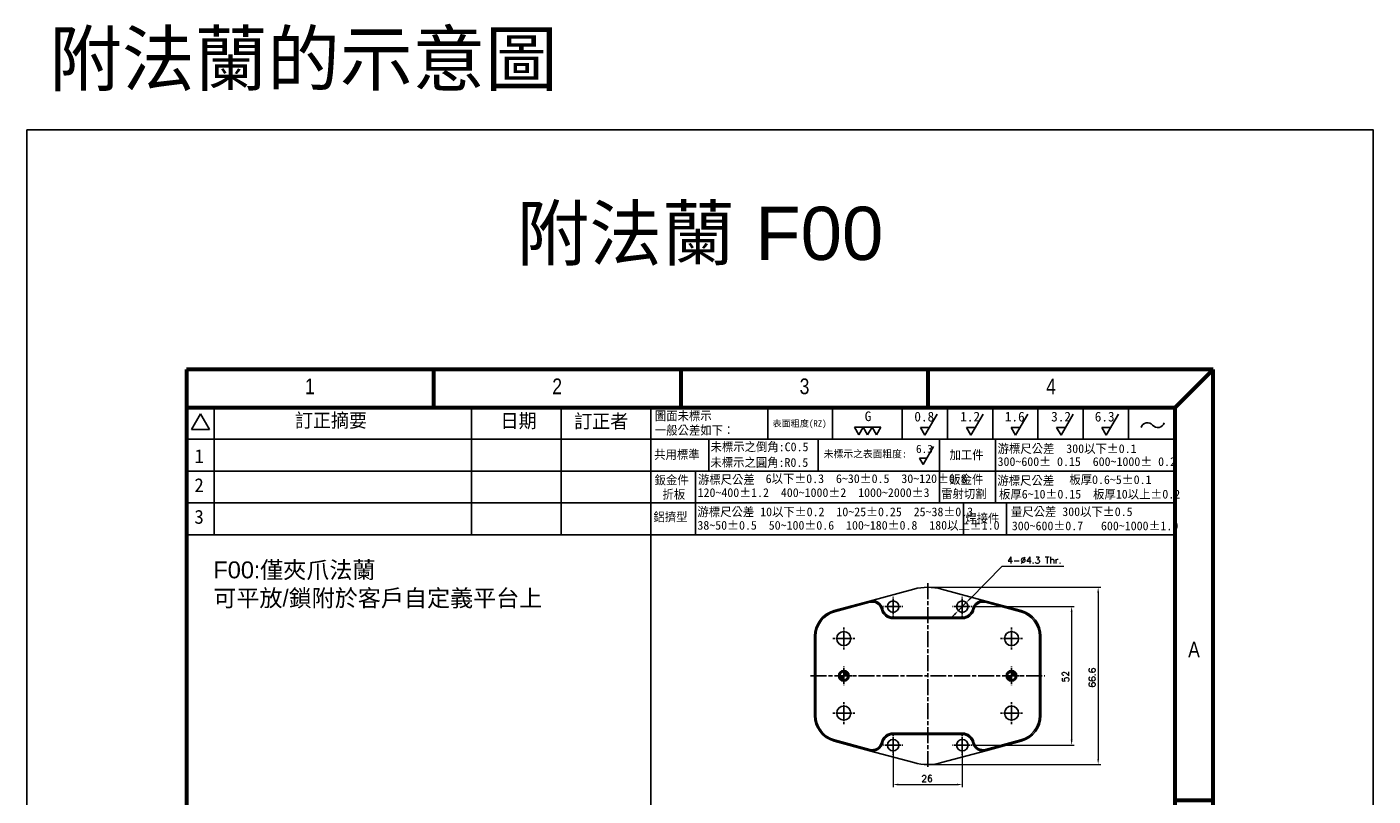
# Model space of a CAD drawing. Header units: millimetres. Extents: x 0 to 7391, y -1386 to 1502.
# Tile 91 of 127: x 5784 to 6289, y 1209 to 1498. Entities that reach past the tile are written whole.
import ezdxf
from ezdxf.enums import TextEntityAlignment as Align

# ---------------------------------------------------------------- set-up
doc = ezdxf.new("R2010")
doc.units = ezdxf.units.MM
doc.header["$LTSCALE"] = 0.5
doc.linetypes.add('AM_ISO08W050', pattern=[18, 12, -1.5, 3, -1.5])
doc.linetypes.add('AM_ISO08W050x2', pattern=[9, 6, -0.75, 1.5, -0.75])
for name, color, linetype, lineweight in [('AM_5', 3, 'Continuous', 25), ('AM_7', 4, 'AM_ISO08W050', 25), ('可見 (ISO)', 7, 'Continuous', 25)]:
    doc.layers.add(name, color=color, linetype=linetype, lineweight=lineweight)
doc.layers.add('BORDER', color=7, linetype='Continuous')
doc.layers.add('圖框', color=7, linetype='Continuous')
doc.styles.add('SEACAD_arial_ttf', font='arial.ttf', dxfattribs={"height": 0.2})
doc.styles.get("Standard").update_dxf_attribs({"font": 'arial.ttf'})
doc.styles.add('尺寸標註', font='romans.shx', dxfattribs={"bigfont": 'CHINESET.SHX'})
doc.styles.add('標題欄', font='txt')
doc.dimstyles.new('複本 CNS2-1$0', dxfattribs={"dimtxt": 2.5, "dimasz": 2, "dimexe": 1, "dimexo": 1, "dimgap": 1, "dimtad": 1, "dimdsep": 46, "dimtxsty": '尺寸標註', "dimcen": 0, "dimclrd": 2, "dimclre": 2, "dimclrt": 3, "dimadec": 0, "dimazin": 2, "dimtp": 0.1, "dimtm": 0.1, "dimtfac": 0.71, "dimtmove": 0, "dimatfit": 0, "dimfxl": 0, "dimlwd": 13, "dimlwe": 13, "dimarcsym": 0})
doc.dimstyles.new('複本 CNS2-1$3', dxfattribs={"dimtxt": 2.5, "dimasz": 2, "dimexe": 1, "dimexo": 1, "dimgap": 1, "dimtad": 1, "dimtoh": 1, "dimdsep": 46, "dimtxsty": '尺寸標註', "dimcen": 0, "dimclrd": 2, "dimclre": 2, "dimclrt": 3, "dimadec": 0, "dimazin": 2, "dimtp": 0.1, "dimtm": 0.1, "dimtfac": 0.71, "dimtmove": 0, "dimatfit": 0, "dimfxl": 0, "dimlwd": 13, "dimlwe": 13, "dimarcsym": 0})

# ---------------------------------------------------------------- blocks, each defined once
blk = doc.blocks.new('A4橫')
at = {"color": 123}
blk.add_lwpolyline([(4724.32, 1173.75), (4724.32, 1170.89), (4727.18, 1170.89)], dxfattribs=at)
at = {"layer": 'BORDER', "color": 123, "linetype": 'Continuous', "lineweight": 60, "ltscale": 25.4}
for p, q in [((4924.32, 1453.75), (4731.53, 1453.75)), ((4731.53, 1453.75), (4731.53, 1170.89)), ((4777.91, 1453.75), (4777.91, 1446.54)), ((4824.32, 1453.75), (4824.32, 1446.54)), ((4870.72, 1453.75), (4870.72, 1446.54)), ((4924.32, 1453.75), (4917.11, 1446.54)), ((4924.32, 1170.89), (4924.32, 1453.75)), ((4917.11, 1446.54), (4731.53, 1446.54)), ((4917.11, 1446.54), (4917.11, 1170.89)), ((4924.32, 1372.83), (4917.11, 1372.83)), ((4924.32, 1316.96), (4917.11, 1316.96)), ((4924.32, 1261.1), (4917.11, 1261.1)), ((4731.53, 1201.3), (4917.11, 1201.3)), ((4731.53, 1170.89), (4924.32, 1170.89))]:
    blk.add_line(p, q, dxfattribs=at)
at = {"layer": 'BORDER', "color": 60, "linetype": 'Continuous', "ltscale": 25.4}
for p, q in [((4736.7, 1446.54), (4736.7, 1422.7)), ((4784.99, 1446.54), (4784.99, 1422.7)), ((4801.85, 1446.54), (4801.85, 1422.7)), ((4818.71, 1446.54), (4818.71, 1422.7)), ((4840.67, 1446.54), (4840.67, 1440.65)), ((4852.8, 1446.54), (4852.8, 1440.65)), ((4865.9, 1446.54), (4865.9, 1440.65)), ((4865.9, 1446.54), (4865.9, 1440.65)), ((4874.4, 1446.54), (4874.4, 1440.65)), ((4882.9, 1446.54), (4882.9, 1440.65)), ((4891.4, 1446.54), (4891.4, 1440.65)), ((4899.9, 1446.54), (4899.9, 1440.65)), ((4908.4, 1446.54), (4908.4, 1440.65)), ((4734.14, 1445.38), (4732.47, 1442.49)), ((4734.14, 1445.38), (4735.81, 1442.49)), ((4732.47, 1442.49), (4735.81, 1442.49)), ((4818.71, 1440.65), (4731.53, 1440.65)), ((4917.11, 1440.65), (4818.86, 1440.65)), ((4829.59, 1440.65), (4829.59, 1434.67)), ((4850.09, 1440.65), (4850.09, 1434.67)), ((4872.93, 1440.65), (4872.93, 1434.67)), ((4883.39, 1440.65), (4883.39, 1434.67)), ((4818.71, 1434.67), (4731.53, 1434.67)), ((4917.11, 1434.67), (4818.86, 1434.67)), ((4827.11, 1434.69), (4827.11, 1422.7)), ((4872.93, 1434.67), (4872.93, 1428.69)), ((4883.39, 1434.67), (4883.39, 1428.69)), ((4917.11, 1428.69), (4731.53, 1428.69)), ((4877.44, 1428.69), (4877.44, 1422.7)), ((4885.49, 1428.69), (4885.49, 1422.7)), ((4917.11, 1422.7), (4731.53, 1422.7)), ((4743.27, 1193.45), (4743.27, 1201.3)), ((4811.29, 1193.45), (4811.29, 1201.3)), ((4820.89, 1193.45), (4820.89, 1201.3)), ((4893.83, 1193.45), (4893.83, 1201.3)), ((4903.63, 1193.45), (4903.63, 1201.3)), ((4731.53, 1193.45), (4917.11, 1193.45)), ((4743.27, 1193.45), (4743.27, 1185.61)), ((4756.06, 1185.61), (4756.06, 1193.45)), ((4774.39, 1185.61), (4774.39, 1193.45)), ((4811.29, 1185.61), (4811.29, 1193.45)), ((4829.63, 1185.61), (4829.63, 1193.45)), ((4851.67, 1185.61), (4851.67, 1193.45)), ((4866.22, 1185.61), (4866.22, 1193.45)), ((4884.49, 1185.61), (4884.49, 1193.45)), ((4893.83, 1185.61), (4893.83, 1193.45)), ((4731.53, 1185.61), (4917.11, 1185.61)), ((4756.06, 1170.89), (4756.06, 1185.61)), ((4780.58, 1170.89), (4780.58, 1185.61)), ((4805.1, 1170.89), (4805.1, 1185.61)), ((4829.63, 1170.89), (4829.63, 1185.61)), ((4731.53, 1178.25), (4756.06, 1178.25)), ((4731.53, 1170.89), (4917.11, 1170.89))]:
    blk.add_line(p, q, dxfattribs=at)
at = {"layer": 'BORDER', "color": 2, "linetype": 'Continuous', "ltscale": 25.4}
for p, q in [((4872.47, 1445.36), (4870.18, 1441.39)), ((4881.09, 1445.36), (4878.8, 1441.39)), ((4889.47, 1445.36), (4887.18, 1441.39)), ((4898.02, 1445.36), (4895.73, 1441.39)), ((4906.52, 1445.36), (4904.23, 1441.39)), ((4857.76, 1441.45), (4856.93, 1442.88)), ((4856.93, 1442.88), (4858.58, 1442.88)), ((4858.58, 1442.88), (4857.76, 1441.45)), ((4859.4, 1441.45), (4858.58, 1442.88)), ((4858.58, 1442.88), (4860.23, 1442.88)), ((4860.23, 1442.88), (4859.4, 1441.45)), ((4861.05, 1441.45), (4860.23, 1442.88)), ((4860.23, 1442.88), (4861.88, 1442.88)), ((4861.88, 1442.88), (4861.05, 1441.45)), ((4870.18, 1441.39), (4869.35, 1442.82)), ((4869.35, 1442.82), (4871, 1442.82)), ((4878.8, 1441.39), (4877.97, 1442.82)), ((4877.97, 1442.82), (4879.62, 1442.82)), ((4887.18, 1441.39), (4886.35, 1442.82)), ((4886.35, 1442.82), (4888, 1442.82)), ((4895.73, 1441.39), (4894.9, 1442.82)), ((4894.9, 1442.82), (4896.55, 1442.82)), ((4904.23, 1441.39), (4903.41, 1442.82)), ((4903.41, 1442.82), (4905.06, 1442.82)), ((4871.77, 1439.25), (4869.82, 1435.87)), ((4869.82, 1435.87), (4869.12, 1437.09)), ((4869.12, 1437.09), (4870.52, 1437.09))]:
    blk.add_line(p, q, dxfattribs=at)
at = {"layer": 'BORDER', "color": 4, "linetype": 'Continuous', "ltscale": 25.4}
for p, q in [((4739.03, 1185.08), (4739.03, 1178.86)), ((4742.14, 1181.97), (4735.92, 1181.97)), ((4742.71, 1181.97), (4751.83, 1181.97))]:
    blk.add_line(p, q, dxfattribs=at)
at = {"layer": 'BORDER', "color": 7, "linetype": 'Continuous', "ltscale": 25.4}
for p, q in [((4744.15, 1183.02), (4750.49, 1184.09)), ((4750.49, 1184.09), (4750.49, 1179.84)), ((4744.15, 1183.02), (4744.15, 1180.71)), ((4744.15, 1180.71), (4750.49, 1179.84))]:
    blk.add_line(p, q, dxfattribs=at)
for radius in [2.13, 1.26]:
    blk.add_circle((4739.03, 1181.97), radius, dxfattribs=at)
at = {"layer": 'BORDER', "color": 2, "linetype": 'Continuous', "ltscale": 25.4}
for centre, start, end in [((4911.95, 1442.49), 39.8056, 162.5792), ((4913.89, 1444.1), 219.8056, 342.5792)]:
    blk.add_arc(centre, 1.26, start, end, dxfattribs=at)
at = {"layer": '可見 (ISO)', "lineweight": 5}
for p, q in [((4833.54, 1182.99), (4833.9, 1184.11)), ((4833.96, 1184.29), (4833.9, 1184.11)), ((4833.96, 1184.29), (4837.55, 1184.29)), ((4837.49, 1184.11), (4837.13, 1182.99)), ((4837.33, 1182.23), (4837.75, 1183.52)), ((4837.49, 1184.11), (4837.55, 1184.29)), ((4838.69, 1184.29), (4840.74, 1184.29)), ((4841.48, 1184.29), (4841.51, 1184.11)), ((4841.48, 1184.29), (4842.78, 1184.29)), ((4841.84, 1182.32), (4841.51, 1184.11)), ((4842.81, 1184.11), (4842.78, 1184.29)), ((4842.81, 1184.11), (4842.99, 1182.9)), ((4842.99, 1182.9), (4843.94, 1184.11)), ((4845.27, 1184.11), (4843.79, 1182.32)), ((4844.08, 1184.29), (4843.94, 1184.11)), ((4844.08, 1184.29), (4845.42, 1184.29)), ((4844.85, 1182.23), (4845.27, 1183.52)), ((4845.27, 1184.11), (4845.42, 1184.29)), ((4846.21, 1184.29), (4848.26, 1184.29)), ((4834.75, 1182.99), (4833.54, 1182.99)), ((4833.57, 1179.4), (4834.26, 1181.56)), ((4834.26, 1181.56), (4835.43, 1181.56)), ((4834.38, 1181.87), (4834.43, 1182.03)), ((4835.54, 1181.87), (4834.38, 1181.87)), ((4834.43, 1182.03), (4835.59, 1182.03)), ((4834.53, 1182.32), (4834.75, 1182.99)), ((4835.7, 1182.32), (4834.53, 1182.32)), ((4835.43, 1181.56), (4834.73, 1179.4)), ((4835.59, 1182.03), (4835.54, 1181.87)), ((4835.91, 1182.99), (4835.7, 1182.32)), ((4837.13, 1182.99), (4835.91, 1182.99)), ((4836.8, 1180.53), (4837.1, 1181.47)), ((4837.1, 1181.47), (4838.36, 1181.47)), ((4837.2, 1181.78), (4837.25, 1181.93)), ((4838.46, 1181.78), (4837.2, 1181.78)), ((4837.25, 1181.93), (4838.51, 1181.93)), ((4838.61, 1182.23), (4837.33, 1182.23)), ((4838.36, 1181.47), (4838.17, 1180.86)), ((4838.17, 1180.86), (4839.26, 1180.86)), ((4838.51, 1181.93), (4838.46, 1181.78)), ((4838.81, 1182.84), (4838.61, 1182.23)), ((4839.9, 1182.84), (4838.81, 1182.84)), ((4839.26, 1180.86), (4839.46, 1181.47)), ((4839.46, 1181.47), (4840.72, 1181.47)), ((4839.58, 1181.78), (4839.63, 1181.93)), ((4840.84, 1181.78), (4839.58, 1181.78)), ((4839.63, 1181.93), (4840.89, 1181.93)), ((4839.71, 1182.23), (4839.9, 1182.84)), ((4840.99, 1182.23), (4839.71, 1182.23)), ((4840.72, 1181.47), (4840.28, 1180.09)), ((4840.89, 1181.93), (4840.84, 1181.78)), ((4841.22, 1182.96), (4840.99, 1182.23)), ((4841.29, 1179.4), (4841.99, 1181.56)), ((4843.79, 1182.32), (4841.84, 1182.32)), ((4841.93, 1181.87), (4841.9, 1182.03)), ((4841.9, 1182.03), (4843.56, 1182.03)), ((4843.43, 1181.87), (4841.93, 1181.87)), ((4841.99, 1181.56), (4843.15, 1181.56)), ((4843.15, 1181.56), (4842.46, 1179.4)), ((4843.56, 1182.03), (4843.43, 1181.87)), ((4844.32, 1180.53), (4844.62, 1181.47)), ((4844.62, 1181.47), (4845.88, 1181.47)), ((4844.72, 1181.78), (4844.77, 1181.93)), ((4845.98, 1181.78), (4844.72, 1181.78)), ((4844.77, 1181.93), (4846.03, 1181.93)), ((4846.13, 1182.23), (4844.85, 1182.23)), ((4845.88, 1181.47), (4845.69, 1180.86)), ((4845.69, 1180.86), (4846.78, 1180.86)), ((4846.03, 1181.93), (4845.98, 1181.78)), ((4846.32, 1182.84), (4846.13, 1182.23)), ((4847.42, 1182.84), (4846.32, 1182.84)), ((4846.78, 1180.86), (4846.98, 1181.47)), ((4846.98, 1181.47), (4848.24, 1181.47)), ((4847.1, 1181.78), (4847.15, 1181.93)), ((4848.36, 1181.78), (4847.1, 1181.78)), ((4847.15, 1181.93), (4848.41, 1181.93)), ((4847.23, 1182.23), (4847.42, 1182.84)), ((4848.51, 1182.23), (4847.23, 1182.23)), ((4848.24, 1181.47), (4847.8, 1180.09)), ((4848.41, 1181.93), (4848.36, 1181.78)), ((4848.74, 1182.96), (4848.51, 1182.23)), ((4834.73, 1179.4), (4833.57, 1179.4)), ((4839.42, 1179.37), (4837.38, 1179.37)), ((4842.46, 1179.4), (4841.29, 1179.4)), ((4846.94, 1179.37), (4844.9, 1179.37))]:
    blk.add_line(p, q, dxfattribs=at)
for centre, radius, start, end in [((4838.84, 1183.15), 1.15, 123.3001, 160.8894), ((4840.71, 1183.66), 0.631, 349.7215, 45.5037), ((4837.17, 1184.01), 4.19, 345.4024, 353.6243), ((4846.36, 1183.15), 1.15, 123.3001, 160.8894), ((4848.23, 1183.66), 0.631, 349.7215, 45.5037), ((4844.69, 1184.01), 4.19, 345.4024, 353.6243), ((4837.37, 1180), 0.631, 172.7215, 270.3361), ((4840.93, 1179.83), 4.19, 170.4732, 176.6243), ((4839.2, 1180.5), 1.15, 281.1769, 339.4117), ((4844.89, 1180), 0.631, 172.7215, 270.3361), ((4848.45, 1179.83), 4.19, 170.4732, 176.6243), ((4846.72, 1180.5), 1.15, 281.1769, 339.4117)]:
    blk.add_arc(centre, radius, start, end, dxfattribs=at)
for points, knots in [([(4838.2, 1184.11), (4838.26, 1184.15), (4838.33, 1184.18), (4838.49, 1184.25), (4838.59, 1184.28), (4838.69, 1184.29)], [0.7632588, 0.7632588, 0.7632588, 0.7632588, 0.8183582, 0.8183582, 0.8969132, 0.8969132, 0.8969132, 0.8969132]), ([(4841.15, 1184.11), (4841.1, 1184.16), (4841.03, 1184.21), (4840.88, 1184.27), (4840.81, 1184.29), (4840.74, 1184.29)], [0.3846511, 0.3846511, 0.3846511, 0.3846511, 0.4469665, 0.4469665, 0.5029651, 0.5029651, 0.5029651, 0.5029651]), ([(4845.72, 1184.11), (4845.78, 1184.15), (4845.85, 1184.18), (4846.01, 1184.25), (4846.11, 1184.28), (4846.21, 1184.29)], [0.7632591, 0.7632591, 0.7632591, 0.7632591, 0.8183584, 0.8183584, 0.8969135, 0.8969135, 0.8969135, 0.8969135]), ([(4848.67, 1184.11), (4848.61, 1184.16), (4848.55, 1184.21), (4848.4, 1184.27), (4848.33, 1184.29), (4848.26, 1184.29)], [0.3846512, 0.3846512, 0.3846512, 0.3846512, 0.4469719, 0.4469719, 0.5029651, 0.5029651, 0.5029651, 0.5029651])]:
    blk.add_open_spline(points, degree=3, knots=knots, dxfattribs=at)
at = {"layer": 'BORDER', "color": 60, "linetype": 'Continuous', "ltscale": 25.4, "style": 'SEACAD_arial_ttf', "width": 0.8}
for s, p in [('1', (4753.75, 1452.04)), ('2', (4800.19, 1452.04)), ('3', (4846.64, 1452.04)), ('4', (4892.93, 1452.04)), ('A', (4919.6, 1402.64)), ('B', (4919.6, 1346.29)), ('C', (4919.6, 1290.65)), ('D', (4919.6, 1234.81))]:
    blk.add_text(s, height=2.94, dxfattribs=at).set_placement(p, align=Align.TOP_LEFT)
at = {"layer": 'BORDER', "color": 7, "linetype": 'Continuous', "ltscale": 25.4, "style": 'SEACAD_arial_ttf', "width": 0.8}
blk.add_text('東佑達自動化科技股份有限公司', height=4.3037, dxfattribs=at).set_placement((4840.41, 1178.48), align=Align.TOP_LEFT)
at = {"layer": '圖框', "style": '標題欄'}
for s, height, p in [('圖面未標示', 1.641, (4819.45, 1445.85)), ('訂正摘要', 2.605, (4751.86, 1445.48)), ('日期', 2.605, (4790.48, 1445.4)), ('訂正者', 2.605, (4804.3, 1445.32)), ('表面粗度(RZ)', 1.221, (4841.55, 1444.22)), ('G', 1.82, (4858.86, 1445.86)), ('0.8', 1.824, (4868.18, 1445.8)), ('1.2', 1.824, (4876.8, 1445.8)), ('1.6', 1.824, (4885.18, 1445.8)), ('3.2', 1.824, (4893.87, 1445.8)), ('6.3', 1.824, (4902.06, 1445.8)), ('一般公差如下：', 1.641, (4819.45, 1443.14)), ('1', 2.61, (4732.98, 1438.77)), ('共用標準', 1.641, (4819.33, 1438.58)), ('未標示之倒角:C0.5', 1.6413, (4829.91, 1440.03)), ('未標示之表面粗度:', 1.36, (4851.17, 1438.57)), ('6.3', 1.553, (4868.49, 1439.61)), ('加工件', 1.641, (4874.79, 1438.51)), ('游標尺公差  300以下%%P0.1', 1.6413, (4883.81, 1439.69)), ('未標示之圓角:R0.5', 1.6413, (4829.88, 1437.1)), ('300~600%%P 0.15  600~1000%%P 0.2', 1.6413, (4883.81, 1437.26)), ('2', 2.61, (4732.98, 1433.32)), ('鈑金件', 1.641, (4819.41, 1433.79)), ('游標尺公差', 1.641, (4827.54, 1433.9)), ('6以下%%P0.3  6~30%%P0.5  30~120%%P0.8', 1.6413, (4840.26, 1434.06)), ('鈑金件', 1.641, (4874.74, 1433.9)), ('游標尺公差', 1.641, (4883.77, 1433.71)), ('板厚0.6~5%%P0.1', 1.6413, (4897.28, 1433.87)), ('折板', 1.641, (4820.88, 1431.11)), ('120~400%%P1.2  400~1000%%P2  1000~2000%%P3', 1.6413, (4827.48, 1431.44)), ('雷射切割', 1.641, (4873.21, 1431.22)), ('板厚6~10%%P0.15  板厚10以上%%P0.2', 1.6413, (4884.08, 1431.15)), ('3', 2.61, (4732.98, 1427.38)), ('鋁擠型', 1.641, (4819.18, 1426.88)), ('游標尺公差 10以下%%P0.2  10~25%%P0.25  25~38%%P0.3', 1.6413, (4827.44, 1427.83)), ('焊接件', 1.641, (4877.74, 1426.61)), ('量尺公差 300以下%%P0.5  ', 1.6413, (4886.31, 1427.86)), ('38~50%%P0.5  50~100%%P0.6  100~180%%P0.8  180以上%%P1.0', 1.6413, (4827.44, 1425.3)), ('300~600%%P0.7   600~1000%%P1.0', 1.6413, (4886.48, 1425.2)), ('品名', 2.605, (4733.36, 1199.24)), ('規格', 2.605, (4812.49, 1199)), ('件數', 2.605, (4895.12, 1199.15)), ('比例', 2.605, (4733.04, 1191.44)), ('零件代碼', 2.605, (4757.14, 1191.33)), ('表面處理', 2.605, (4812.25, 1191.33)), ('熱處理', 2.605, (4852.91, 1191.3)), ('材質', 2.605, (4885.04, 1191.3)), ('審核', 2.605, (4756.81, 1183.81)), ('設計', 2.605, (4781.34, 1183.81)), ('繪圖', 2.605, (4805.86, 1183.81)), ('單位: mm', 2.605, (4735.78, 1176.34))]:
    blk.add_text(s, height=height, dxfattribs=at).set_placement(p, align=Align.TOP_LEFT)
blk = doc.blocks.new('SW_DOWELSYMBOL_0')
at = {"linetype": 'Continuous', "lineweight": 18}
h = blk.add_hatch(color=0, dxfattribs=at)
edge = h.paths.add_edge_path(flags=0)
edge.add_arc((0, 0), 1.5, 180, 270)
edge.add_line((0, -1.5), (0, 0))
edge.add_line((0, 0), (-1.5, 0))
h = blk.add_hatch(color=0, dxfattribs=at)
edge = h.paths.add_edge_path(flags=0)
edge.add_arc((0, 0), 1.5, 0, 90)
edge.add_line((0, 1.5), (0, 0))
edge.add_line((0, 0), (1.5, 0))
at = {"color": 0, "linetype": 'Continuous', "lineweight": 18}
blk.add_circle((0, 0), 1.5, dxfattribs=at)
blk = doc.blocks.new('SW_DOWELSYMBOL_1')
at = {"linetype": 'Continuous', "lineweight": 18}
h = blk.add_hatch(color=0, dxfattribs=at)
edge = h.paths.add_edge_path(flags=0)
edge.add_arc((0, 0), 1.5, 180, 270)
edge.add_line((0, -1.5), (0, 0))
edge.add_line((0, 0), (-1.5, 0))
h = blk.add_hatch(color=0, dxfattribs=at)
edge = h.paths.add_edge_path(flags=0)
edge.add_arc((0, 0), 1.5, 0, 90)
edge.add_line((0, 1.5), (0, 0))
edge.add_line((0, 0), (1.5, 0))
at = {"color": 0, "linetype": 'Continuous', "lineweight": 18}
blk.add_circle((0, 0), 1.5, dxfattribs=at)
blk = doc.blocks.new('*D168')
at = {"layer": 'AM_5', "color": 2, "lineweight": 13}
for p, q in [((6139.8, 1280.29), (6177.21, 1280.29)), ((6176.21, 1278.29), (6176.21, 1230.29)), ((6139.8, 1228.29), (6177.21, 1228.29))]:
    blk.add_line(p, q, dxfattribs=at)
at = {"layer": 'AM_5', "color": 2}
for points in [[(6175.88, 1278.29), (6176.55, 1278.29), (6176.21, 1280.29)], [(6175.88, 1230.29), (6176.55, 1230.29), (6176.21, 1228.29)]]:
    blk.add_solid(points, dxfattribs=at)
at = {"layer": 'Defpoints', "color": 0}
for p in [(6138.8, 1280.29), (6138.8, 1228.29), (6176.21, 1228.29)]:
    blk.add_point(p, dxfattribs=at)
at = {"layer": 'AM_5', "color": 3, "insert": (6173.96, 1254.01), "char_height": 2.5, "attachment_point": 5, "rotation": 90, "style": '尺寸標註'}
blk.add_mtext('52', dxfattribs=at)
blk = doc.blocks.new('*D169')
at = {"layer": 'AM_5', "color": 2, "lineweight": 13}
for p, q in [((6123.15, 1287.57), (6187.18, 1287.57)), ((6186.18, 1285.57), (6186.18, 1223.01)), ((6123.15, 1221.01), (6187.18, 1221.01))]:
    blk.add_line(p, q, dxfattribs=at)
at = {"layer": 'AM_5', "color": 2}
for points in [[(6185.85, 1285.57), (6186.51, 1285.57), (6186.18, 1287.57)], [(6185.85, 1223.01), (6186.51, 1223.01), (6186.18, 1221.01)]]:
    blk.add_solid(points, dxfattribs=at)
at = {"layer": 'Defpoints', "color": 0}
for p in [(6122.15, 1287.57), (6122.15, 1221.01), (6186.18, 1221.01)]:
    blk.add_point(p, dxfattribs=at)
at = {"layer": 'AM_5', "color": 3, "insert": (6183.93, 1253.66), "char_height": 2.5, "attachment_point": 5, "rotation": 90, "style": '尺寸標註'}
blk.add_mtext('66.6', dxfattribs=at)
blk = doc.blocks.new('*D170')
at = {"layer": 'AM_5', "color": 2, "lineweight": 13}
for p, q in [((6109.15, 1227.29), (6109.15, 1212.48)), ((6135.15, 1227.29), (6135.15, 1212.48)), ((6111.15, 1213.48), (6133.15, 1213.48))]:
    blk.add_line(p, q, dxfattribs=at)
at = {"layer": 'AM_5', "color": 2}
for points in [[(6111.15, 1213.81), (6111.15, 1213.14), (6109.15, 1213.48)], [(6133.15, 1213.81), (6133.15, 1213.14), (6135.15, 1213.48)]]:
    blk.add_solid(points, dxfattribs=at)
at = {"layer": 'Defpoints', "color": 0}
for p in [(6109.15, 1228.29), (6135.15, 1228.29), (6135.15, 1213.48)]:
    blk.add_point(p, dxfattribs=at)
at = {"layer": 'AM_5', "color": 3, "insert": (6121.91, 1215.73), "char_height": 2.5, "attachment_point": 5, "style": '尺寸標註'}
blk.add_mtext('26', dxfattribs=at)
blk = doc.blocks.new('*D178')
at = {"layer": 'AM_5', "color": 2, "lineweight": 13}
for p, q in [((6138.06, 1283.25), (6150.07, 1295.47)), ((6150.07, 1295.47), (6173.33, 1295.47)), ((6133.65, 1278.76), (6136.66, 1281.83)), ((6132.24, 1277.33), (6130.84, 1275.91))]:
    blk.add_line(p, q, dxfattribs=at)
at = {"layer": 'AM_5', "color": 2}
for points in [[(6137.82, 1283.49), (6138.3, 1283.02), (6136.66, 1281.83)], [(6132.01, 1277.57), (6132.48, 1277.1), (6133.65, 1278.76)]]:
    blk.add_solid(points, dxfattribs=at)
at = {"layer": 'Defpoints', "color": 0}
for p in [(6136.66, 1281.83), (6133.65, 1278.76)]:
    blk.add_point(p, dxfattribs=at)
at = {"layer": 'AM_5', "color": 3, "insert": (6162.2, 1297.72), "char_height": 2.5, "attachment_point": 5, "style": '尺寸標註'}
blk.add_mtext('4-∅4.3 Thr.', dxfattribs=at)

msp = doc.modelspace()

# ---------------------------------------------------------------- linework, layer by layer
at = {"color": 7}
msp.add_line((6018.211, 1307.259), (6018.211, 1047.259), dxfattribs=at)
at = {"color": 7, "linetype": 'Continuous', "lineweight": 25}
for p, q in [((6116.929, 1286.881), (6100.307, 1282.383)), ((6143.999, 1282.383), (6127.377, 1286.881)), ((6087.041, 1278.793), (6100.307, 1282.383)), ((6100.438, 1281.9), (6087.172, 1278.311)), ((6100.438, 1281.9), (6100.307, 1282.383)), ((6104.765, 1279.297), (6105.253, 1279.408)), ((6139.541, 1279.297), (6139.054, 1279.408)), ((6143.869, 1281.9), (6143.999, 1282.383)), ((6157.134, 1278.311), (6143.869, 1281.9)), ((6143.999, 1282.383), (6157.265, 1278.793)), ((6087.172, 1278.311), (6087.041, 1278.793)), ((6109.153, 1275.794), (6109.153, 1276.294)), ((6109.153, 1276.294), (6135.153, 1276.294)), ((6135.153, 1275.794), (6109.153, 1275.794)), ((6135.153, 1275.794), (6135.153, 1276.294)), ((6157.265, 1278.793), (6157.134, 1278.311)), ((6080.153, 1269.14), (6079.653, 1269.14)), ((6079.653, 1239.448), (6079.653, 1269.14)), ((6080.153, 1269.14), (6080.153, 1239.448)), ((6164.153, 1239.448), (6164.153, 1269.14)), ((6164.653, 1269.14), (6164.153, 1269.14)), ((6164.653, 1269.14), (6164.653, 1239.448)), ((6080.153, 1239.448), (6079.653, 1239.448)), ((6164.653, 1239.448), (6164.153, 1239.448)), ((6087.172, 1230.278), (6087.041, 1229.795)), ((6100.307, 1226.205), (6087.041, 1229.795)), ((6087.172, 1230.278), (6100.438, 1226.688)), ((6105.253, 1229.18), (6104.765, 1229.291)), ((6109.153, 1232.794), (6135.153, 1232.794)), ((6109.153, 1232.294), (6109.153, 1232.794)), ((6135.153, 1232.294), (6109.153, 1232.294)), ((6135.153, 1232.294), (6135.153, 1232.794)), ((6139.054, 1229.18), (6139.541, 1229.291)), ((6143.869, 1226.688), (6157.134, 1230.278)), ((6157.265, 1229.795), (6143.999, 1226.205)), ((6157.265, 1229.795), (6157.134, 1230.278)), ((6100.307, 1226.205), (6100.438, 1226.688)), ((6100.307, 1226.205), (6116.929, 1221.708)), ((6127.377, 1221.708), (6143.999, 1226.205)), ((6143.999, 1226.205), (6143.869, 1226.688))]:
    msp.add_line(p, q, dxfattribs=at)
at = {"color": 6}
msp.add_lwpolyline([(5783.848, 1459.353), (6289.429, 1459.353), (6289.429, -1386.361), (5783.848, -1386.361)], close=True, dxfattribs=at)
at = {"color": 7, "linetype": 'Continuous', "lineweight": 25}
for centre, radius in [((6109.153, 1280.294), 2.15), ((6135.153, 1280.294), 2.15), ((6090.653, 1268.294), 2.65), ((6153.653, 1268.294), 2.65), ((6090.653, 1254.294), 2), ((6090.653, 1254.294), 1.5), ((6153.653, 1254.294), 2), ((6153.653, 1254.294), 1.5), ((6090.653, 1240.294), 2.65), ((6153.653, 1240.294), 2.65), ((6109.153, 1228.294), 2.15), ((6135.153, 1228.294), 2.15)]:
    msp.add_circle(centre, radius, dxfattribs=at)
for centre, radius, start, end in [((6122.153, 1267.575), 20, 74.85902, 105.14098), ((6101.352, 1278.522), 4, 12.80014, 105.14098), ((6101.352, 1278.522), 3.5, 12.80014, 105.14098), ((6109.153, 1280.294), 4.5, 192.80014, 270), ((6109.153, 1280.294), 4, 192.80014, 270), ((6135.153, 1280.294), 4, 270, 347.19986), ((6135.153, 1280.294), 4.5, 270, 347.19986), ((6142.954, 1278.522), 4, 74.85902, 167.19986), ((6142.954, 1278.522), 3.5, 74.85902, 167.19986), ((6089.653, 1269.14), 10, 105.14098, 180), ((6089.653, 1269.14), 9.5, 105.14098, 180), ((6154.653, 1269.14), 9.5, 0, 74.85902), ((6154.653, 1269.14), 10, 0, 74.85902), ((6089.653, 1239.448), 10, 180, 254.85902), ((6089.653, 1239.448), 9.5, 180, 254.85902), ((6154.653, 1239.448), 9.5, 285.14098, 0), ((6154.653, 1239.448), 10, 285.14098, 0), ((6101.352, 1230.066), 4, 254.85902, 347.19986), ((6101.352, 1230.066), 3.5, 254.85902, 347.19986), ((6109.153, 1228.294), 4.5, 90, 167.19986), ((6109.153, 1228.294), 4, 90, 167.19986), ((6135.153, 1228.294), 4.5, 12.80014, 90), ((6135.153, 1228.294), 4, 12.80014, 90), ((6142.954, 1230.066), 4, 192.80014, 285.14098), ((6142.954, 1230.066), 3.5, 192.80014, 285.14098), ((6122.153, 1241.013), 20, 254.85902, 285.14098)]:
    msp.add_arc(centre, radius, start, end, dxfattribs=at)
at = {"layer": 'AM_7'}
for p, q in [((6122.153, 1289.075), (6122.153, 1219.513)), ((6078.153, 1254.294), (6166.153, 1254.294))]:
    msp.add_line(p, q, dxfattribs=at)
at = {"layer": 'AM_7', "linetype": 'AM_ISO08W050x2'}
for p, q in [((6109.153, 1280.294), (6105.503, 1280.294)), ((6109.153, 1280.294), (6109.153, 1283.944)), ((6109.153, 1280.294), (6112.803, 1280.294)), ((6109.153, 1280.294), (6109.153, 1276.644)), ((6135.153, 1280.294), (6131.503, 1280.294)), ((6135.153, 1280.294), (6135.153, 1283.944)), ((6135.153, 1280.294), (6138.803, 1280.294)), ((6135.153, 1280.294), (6135.153, 1276.644)), ((6090.653, 1268.294), (6090.653, 1272.444)), ((6153.653, 1268.294), (6153.653, 1272.444)), ((6090.653, 1268.294), (6086.503, 1268.294)), ((6090.653, 1268.294), (6094.803, 1268.294)), ((6090.653, 1268.294), (6090.653, 1264.144)), ((6153.653, 1268.294), (6149.503, 1268.294)), ((6153.653, 1268.294), (6157.803, 1268.294)), ((6153.653, 1268.294), (6153.653, 1264.144)), ((6090.653, 1254.294), (6087.153, 1254.294)), ((6090.653, 1254.294), (6090.653, 1257.794)), ((6090.653, 1254.294), (6094.153, 1254.294)), ((6090.653, 1254.294), (6090.653, 1250.794)), ((6153.653, 1254.294), (6150.153, 1254.294)), ((6153.653, 1254.294), (6153.653, 1257.794)), ((6153.653, 1254.294), (6157.153, 1254.294)), ((6153.653, 1254.294), (6153.653, 1250.794)), ((6090.653, 1240.294), (6090.653, 1244.444)), ((6153.653, 1240.294), (6153.653, 1244.444)), ((6090.653, 1240.294), (6086.503, 1240.294)), ((6090.653, 1240.294), (6094.803, 1240.294)), ((6090.653, 1240.294), (6090.653, 1236.144)), ((6153.653, 1240.294), (6149.503, 1240.294)), ((6153.653, 1240.294), (6157.803, 1240.294)), ((6153.653, 1240.294), (6153.653, 1236.144)), ((6109.153, 1228.294), (6109.153, 1231.944)), ((6135.153, 1228.294), (6135.153, 1231.944)), ((6109.153, 1228.294), (6105.503, 1228.294)), ((6109.153, 1228.294), (6112.803, 1228.294)), ((6109.153, 1228.294), (6109.153, 1224.644)), ((6135.153, 1228.294), (6131.503, 1228.294)), ((6135.153, 1228.294), (6138.803, 1228.294)), ((6135.153, 1228.294), (6135.153, 1224.644))]:
    msp.add_line(p, q, dxfattribs=at)

# ---------------------------------------------------------------- block references
at = {"xscale": 2, "yscale": 2, "zscale": 2}
msp.add_blockref('A4橫', (-3619.219, -1538.145), dxfattribs=at)
at = {"color": 7, "linetype": 'Continuous', "lineweight": 0}
for name, p in [('SW_DOWELSYMBOL_1', (6090.653, 1254.294)), ('SW_DOWELSYMBOL_0', (6153.653, 1254.294))]:
    msp.add_blockref(name, p, dxfattribs=at)

# ---------------------------------------------------------------- texts
at = {"color": 6, "insert": (5887.743, 1484.915), "char_height": 20, "attachment_point": 5}
msp.add_mtext_dynamic_manual_height_columns('{\\fPMingLiU|b0|i0|c136|p18;附法蘭的示意圖}', width=346.39019, gutter_width=12.5, heights=[0], dxfattribs=at)
at = {"color": 7}
for s, width, insert, char_height, attachment_point in [('{\\fPMingLiU|b0|i0|c136|p18;附法蘭} F00', 143.29647, (6036.639, 1419.353), 20, 5), ('F00{\\fPMingLiU|b0|i0|c136|p18;:僅夾爪法蘭\\P可平放/鎖附於客戶自定義平台上}', 140.63922, (5853.848, 1297.259), 6.35, 1)]:
    msp.add_mtext_dynamic_manual_height_columns(s, width=width, gutter_width=12.5, heights=[0], dxfattribs=dict(at, insert=insert, char_height=char_height, attachment_point=attachment_point))

# ---------------------------------------------------------------- dimensions: what is measured, and where the dimension line sits
at = {"layer": 'AM_5'}
dim = msp.add_diameter_dim_2p(p1=(6133.646, 1278.761), p2=(6136.66, 1281.827), text='4-<> Thr.', dimstyle='複本 CNS2-1$3', override={"dimscale": 1, "dimlfac": 1}, dxfattribs=at)
dim.commit()
dim.dimension.update_dxf_attribs({"geometry": '*D178', "text_midpoint": (6162.201, 1295.467), "dimtype": 163})
for base, p1, p2, override, picture, middle in [((6186.182, 1221.013), (6122.153, 1287.575), (6122.153, 1221.013), {"dimscale": 1, "dimdec": 1, "dimlfac": 1}, '*D169', (6186.182, 1253.662)), ((6176.214, 1228.294), (6138.803, 1280.294), (6138.803, 1228.294), {"dimscale": 1, "dimlfac": 1}, '*D168', (6176.214, 1254.013))]:
    dim = msp.add_linear_dim(base=base, p1=p1, p2=p2, angle=90, dimstyle='複本 CNS2-1$0', override=override, dxfattribs=at)
    dim.commit()
    dim.dimension.update_dxf_attribs({"geometry": picture, "text_midpoint": middle, "dimtype": 160})
dim = msp.add_linear_dim(base=(6135.153, 1213.477), p1=(6109.153, 1228.294), p2=(6135.153, 1228.294), dimstyle='複本 CNS2-1$0', override={"dimscale": 1, "dimlfac": 1}, dxfattribs=at)
dim.commit()
dim.dimension.update_dxf_attribs({"geometry": '*D170', "text_midpoint": (6121.913, 1213.477), "dimtype": 160})

doc.saveas('drawing.dxf')
